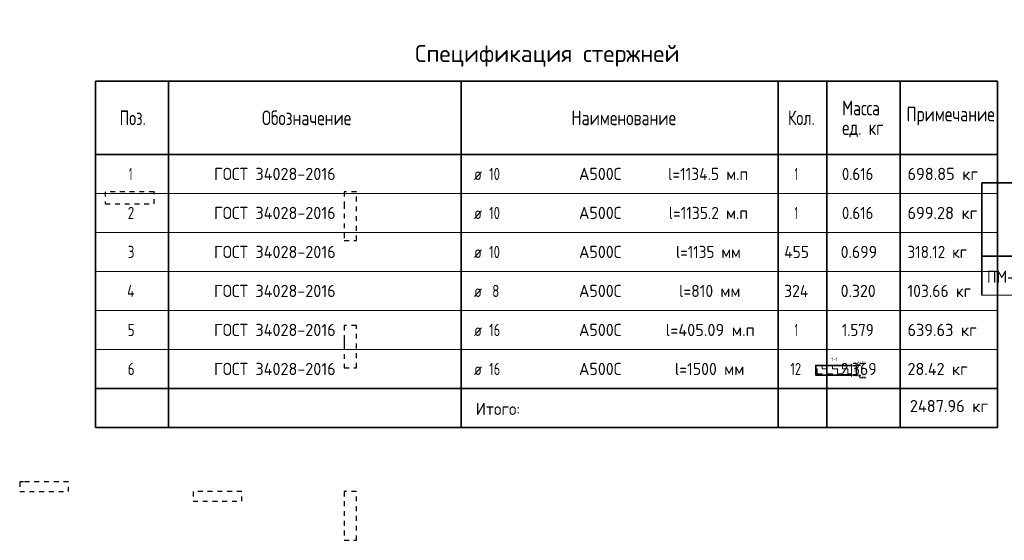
# Model space of a CAD drawing. Header units: metres. Extents: x -38 to 106, y -15 to 20.
# Tile 35 of 40: x 55 to 75, y 10 to 20. Entities that reach past the tile are written whole.
import ezdxf

# ---------------------------------------------------------------- set-up
doc = ezdxf.new("R2010")
doc.units = ezdxf.units.M
doc.header["$PDMODE"] = 65
doc.linetypes.add('______2', pattern=[0.0405, 0.03, -0.0105])
for name, color, linetype, lineweight in [('XR$3$STANDARD_1', 7, 'Continuous', 25), ('XR$4$Текст_ примечание', 7, 'Continuous', 13), ('XR$6$STANDARD_1', 7, 'Continuous', 25), ('XR$6$Размерная линия_ общее', 7, 'Continuous', 13)]:
    doc.layers.add(name, color=color, linetype=linetype, lineweight=lineweight)
doc.layers.add('XR$7$Стена_ бетон несущ.', color=7, linetype='Continuous', lineweight=70, true_color=0xb4b496)
doc.styles.add('ISOCPEUR', font='txt')
doc.dimstyles.new('DIMSTYLE_10', dxfattribs={"dimtxt": 0.033, "dimasz": 0.0375, "dimexe": 0, "dimexo": 0, "dimgap": 0.0165, "dimtad": 2, "dimdec": 0, "dimlfac": 1000, "dimrnd": 1, "dimzin": 12, "dimdsep": 46, "dimtxsty": 'ISOCPEUR', "dimblk1": 'ALL_ML_STRICH', "dimblk2": 'ALL_ML_STRICH', "dimsah": 1, "dimcen": 0, "dimclrd": 7, "dimclre": 256, "dimclrt": 7, "dimadec": 0, "dimazin": 0, "dimtfac": 1, "dimtdec": 0, "dimtix": 1, "dimtmove": 2, "dimatfit": 3, "dimfxl": 0, "dimtzin": 0, "dimlwd": 0, "dimlwe": -3, "dimarcsym": 0})

# ---------------------------------------------------------------- blocks, each defined once
blk = doc.blocks.new('ЭЛЕМЕНТ_УЗОРА_2')
at = {"layer": 'XR$6$STANDARD_1', "color": 7, "linetype": 'Continuous', "lineweight": 13, "transparency": 33554687}
blk.add_line((72.005, 12.857), (72.005, 12.857), dxfattribs=at)
blk.add_lwpolyline([(72.005, 13.117), (72.005, 12.99), (72.015, 12.987), (71.995, 12.982), (72.005, 12.977), (72.005, 12.857)], dxfattribs=at)
blk = doc.blocks.new('ALL_ML_STRICH')
at = {"color": 0, "linetype": 'ByBlock', "lineweight": -2}
for p, q in [((-1, 0), (0.5, 0)), ((-0.3, -0.3), (0.3, 0.3)), ((0, -0.5), (0, 0.5))]:
    blk.add_line(p, q, dxfattribs=at)
blk = doc.blocks.new('*D152')
at = {"layer": 'DEFPOINTS', "color": 7, "linetype": 'Continuous', "lineweight": 13, "transparency": 33554687}
for p in [(72.005, 13.087), (72.098, 13.087), (72.005, 12.887)]:
    blk.add_point(p, dxfattribs=at)
at = {"layer": 'XR$6$Размерная линия_ общее', "color": 253, "linetype": 'Continuous', "lineweight": -2, "true_color": 0xa0a0a0, "transparency": 33554687}
for p, q in [((72.025, 13.087), (72.098, 13.087)), ((72.025, 12.887), (72.098, 12.887))]:
    blk.add_line(p, q, dxfattribs=at)
at = {"layer": 'XR$6$Размерная линия_ общее', "color": 7, "linetype": 'Continuous', "lineweight": -2, "transparency": 33554687}
blk.add_line((72.098, 13.087), (72.098, 12.887), dxfattribs=at)
at = {"layer": 'XR$6$Размерная линия_ общее', "color": 7, "linetype": 'Continuous', "lineweight": 13, "transparency": 33554687, "xscale": 0.0375, "yscale": 0.0375, "zscale": 0.0375}
for p, rotation in [((72.098, 13.087), 90), ((72.098, 12.887), 270)]:
    blk.add_blockref('ALL_ML_STRICH', p, dxfattribs=dict(at, rotation=rotation))
at = {"layer": 'XR$6$Размерная линия_ общее', "color": 7, "linetype": 'Continuous', "lineweight": 13, "transparency": 33554687, "insert": (72.076, 12.989), "char_height": 0.033, "width": 0.099, "attachment_point": 5, "rotation": 90, "style": 'ISOCPEUR'}
blk.add_mtext('\\A1;{200}', dxfattribs=at)
blk = doc.blocks.new('СЛОЖНЫЙ_ОБЪЕКТ_17')
at = {"layer": 'XR$6$STANDARD_1', "color": 7, "linetype": 'Continuous', "lineweight": 13, "transparency": 33554687}
blk.add_line((72.19, 13.087), (72.124, 13.087), dxfattribs=at)
blk.add_lwpolyline([(72.17, 13.087), (72.17, 13.127), (72.293, 13.127)], dxfattribs=at)
at = {"layer": 'XR$6$STANDARD_1', "color": 7, "linetype": 'Continuous', "lineweight": 35, "transparency": 33554687}
blk.add_lwpolyline([(72.158, 13.099), (72.17, 13.087), (72.183, 13.099)], dxfattribs=at)
blk = doc.blocks.new('СЛОЖНЫЙ_ОБЪЕКТ_18')
at = {"layer": 'XR$6$STANDARD_1', "color": 7, "linetype": 'Continuous', "lineweight": 13, "transparency": 33554687}
blk.add_line((72.19, 12.887), (72.124, 12.887), dxfattribs=at)
at = {"layer": 'XR$6$STANDARD_1', "color": 7, "linetype": 'Continuous', "lineweight": 35, "transparency": 33554687}
blk.add_lwpolyline([(72.158, 12.875), (72.17, 12.887), (72.183, 12.875)], dxfattribs=at)
at = {"layer": 'XR$6$STANDARD_1', "color": 7, "linetype": 'Continuous', "lineweight": 13, "transparency": 33554687}
blk.add_lwpolyline([(72.17, 12.887), (72.17, 12.833), (72.293, 12.833)], dxfattribs=at)

msp = doc.modelspace()

# ---------------------------------------------------------------- hatches: boundary and pattern name
at = {"layer": 'XR$6$STANDARD_1', "linetype": 'Continuous', "lineweight": 13, "transparency": 33554687}
h = msp.add_hatch(dxfattribs=at)
h.set_pattern_fill('____', scale=0.105, style=0, pattern_type=2)
h.set_pattern_definition([(0, (0.21, 0.21), (0.105, 0.105), [0.105, -0.105]), (90, (0.21, 0.21), (-0.105, 0.105), [0.105, -0.105])])
h.paths.add_polyline_path([(71.2696, 13.0873), (71.2696, 12.8873), (72.0051, 12.8873), (72.0051, 13.0873)], flags=0)

# ---------------------------------------------------------------- linework, layer by layer
at = {"layer": 'XR$3$STANDARD_1', "color": 7, "linetype": 'Continuous', "lineweight": 35, "transparency": 33554687}
for p, q in [((74.6769, 16.8299), (93.1769, 16.8299)), ((74.6769, 16.8299), (74.6769, 15.3299)), ((74.6769, 15.3299), (74.6769, 16.8299)), ((93.1769, 15.3299), (74.6769, 15.3299)), ((74.6769, 15.3299), (74.6769, 14.5299))]:
    msp.add_line(p, q, dxfattribs=at)
at = {"layer": 'XR$3$STANDARD_1', "color": 7, "linetype": 'Continuous', "lineweight": 13, "transparency": 33554687}
msp.add_line((74.6769, 14.5299), (93.1769, 14.5299), dxfattribs=at)
at = {"layer": 'XR$4$Текст_ примечание', "color": 7, "linetype": 'Continuous', "lineweight": 35, "transparency": 33554687}
for p, q in [((74.9982, 18.9147), (56.4982, 18.9147)), ((56.4982, 18.9147), (56.4982, 17.4147)), ((57.9982, 18.9147), (57.9982, 17.4147)), ((63.9982, 18.9147), (63.9982, 17.4147)), ((70.4982, 18.9147), (70.4982, 17.4147)), ((71.4982, 18.9147), (71.4982, 17.4147)), ((72.9982, 18.9147), (72.9982, 17.4147)), ((74.9982, 18.9147), (74.9982, 17.4147)), ((74.9982, 17.4147), (56.4982, 17.4147)), ((56.4982, 17.4147), (56.4982, 16.6147)), ((57.9982, 17.4147), (57.9982, 16.6147)), ((63.9982, 17.4147), (63.9982, 16.6147)), ((70.4982, 17.4147), (70.4982, 16.6147)), ((71.4982, 17.4147), (71.4982, 16.6147)), ((72.9982, 17.4147), (72.9982, 16.6147)), ((74.9982, 17.4147), (74.9982, 16.6147)), ((56.4982, 16.6147), (56.4982, 15.8147)), ((57.9982, 16.6147), (57.9982, 15.8147)), ((63.9982, 16.6147), (63.9982, 15.8147)), ((70.4982, 16.6147), (70.4982, 15.8147)), ((71.4982, 16.6147), (71.4982, 15.8147)), ((72.9982, 16.6147), (72.9982, 15.8147)), ((74.9982, 16.6147), (74.9982, 15.8147)), ((56.4982, 15.8147), (56.4982, 15.0147)), ((57.9982, 15.8147), (57.9982, 15.0147)), ((63.9982, 15.8147), (63.9982, 15.0147)), ((70.4982, 15.8147), (70.4982, 15.0147)), ((71.4982, 15.8147), (71.4982, 15.0147)), ((72.9982, 15.8147), (72.9982, 15.0147)), ((74.9982, 15.8147), (74.9982, 15.0147)), ((56.4982, 15.0147), (56.4982, 14.2147)), ((57.9982, 15.0147), (57.9982, 14.2147)), ((63.9982, 15.0147), (63.9982, 14.2147)), ((70.4982, 15.0147), (70.4982, 14.2147)), ((71.4982, 15.0147), (71.4982, 14.2147)), ((72.9982, 15.0147), (72.9982, 14.2147)), ((74.9982, 15.0147), (74.9982, 14.2147)), ((56.4982, 14.2147), (56.4982, 13.4147)), ((57.9982, 14.2147), (57.9982, 13.4147)), ((63.9982, 14.2147), (63.9982, 13.4147)), ((70.4982, 14.2147), (70.4982, 13.4147)), ((71.4982, 14.2147), (71.4982, 13.4147)), ((72.9982, 14.2147), (72.9982, 13.4147)), ((74.9982, 14.2147), (74.9982, 13.4147)), ((56.4982, 13.4147), (56.4982, 12.6147)), ((57.9982, 13.4147), (57.9982, 12.6147)), ((63.9982, 13.4147), (63.9982, 12.6147)), ((70.4982, 13.4147), (70.4982, 12.6147)), ((71.4982, 13.4147), (71.4982, 12.6147)), ((72.9982, 13.4147), (72.9982, 12.6147)), ((74.9982, 13.4147), (74.9982, 12.6147)), ((56.4982, 12.6147), (56.4982, 11.8147)), ((56.4982, 12.6147), (74.9982, 12.6147)), ((57.9982, 12.6147), (57.9982, 11.8147)), ((63.9982, 12.6147), (63.9982, 11.8147)), ((70.4982, 12.6147), (70.4982, 11.8147)), ((71.4982, 12.6147), (71.4982, 11.8147)), ((72.9982, 12.6147), (72.9982, 11.8147)), ((74.9982, 11.8147), (74.9982, 12.6147)), ((56.4982, 11.8147), (74.9982, 11.8147))]:
    msp.add_line(p, q, dxfattribs=at)
at = {"layer": 'XR$4$Текст_ примечание', "color": 7, "linetype": 'Continuous', "lineweight": 13, "transparency": 33554687}
for p, q in [((74.9982, 16.6147), (56.4982, 16.6147)), ((74.9982, 15.8147), (56.4982, 15.8147)), ((74.9982, 15.0147), (56.4982, 15.0147)), ((74.9982, 14.2147), (56.4982, 14.2147)), ((74.9982, 13.4147), (56.4982, 13.4147)), ((74.9982, 12.6147), (56.4982, 12.6147))]:
    msp.add_line(p, q, dxfattribs=at)
at = {"layer": 'XR$6$STANDARD_1', "color": 7, "linetype": 'Continuous', "lineweight": 35, "transparency": 33554687}
msp.add_lwpolyline([(72.0051, 13.0873), (71.2696, 13.0873), (71.2696, 12.8873), (72.0051, 12.8873)], dxfattribs=at)
at = {"layer": 'XR$7$Стена_ бетон несущ.', "color": 253, "linetype": '______2', "lineweight": -3, "true_color": 0xa0a0a0, "transparency": 33554687}
for p, q in [((57.7, 16.65), (56.7, 16.65)), ((56.7, 16.65), (56.7, 16.4)), ((57.7, 16.4), (57.7, 16.65)), ((61.6, 16.65), (61.6, 16.4)), ((61.85, 16.65), (61.6, 16.65)), ((61.85, 15.65), (61.85, 16.65)), ((56.7, 16.4), (57.7, 16.4)), ((61.6, 16.4), (61.6, 15.65)), ((61.6, 15.65), (61.85, 15.65)), ((61.6, 13.9049), (61.6, 13.6)), ((61.85, 13.9049), (61.6, 13.9049)), ((61.85, 13.0371), (61.85, 13.9049)), ((61.6, 13.6), (61.6, 13.52)), ((61.6, 13.52), (61.6, 13.0371)), ((61.6, 13.0371), (61.85, 13.0371)), ((55.025, 10.7), (54.945, 10.7)), ((54.945, 10.7), (54.945, 10.5)), ((54.945, 10.5), (55.945, 10.5)), ((55.945, 10.7), (55.025, 10.7)), ((55.945, 10.5), (55.945, 10.7)), ((59.4996, 10.5), (58.4996, 10.5)), ((58.4996, 10.5), (58.4996, 10.3)), ((59.4996, 10.3), (59.4996, 10.5)), ((61.6, 10.5), (61.6, 10.3)), ((61.85, 10.5), (61.6, 10.5)), ((61.85, 9.5), (61.85, 10.5)), ((58.4996, 10.3), (59.4996, 10.3)), ((61.6, 10.3), (61.6, 9.5)), ((61.6, 9.5), (61.85, 9.5))]:
    msp.add_line(p, q, dxfattribs=at)

# ---------------------------------------------------------------- block references
at = {"layer": 'XR$6$STANDARD_1', "color": 7, "linetype": 'Continuous', "lineweight": 35, "transparency": 33554687}
for name in ['СЛОЖНЫЙ_ОБЪЕКТ_17', 'СЛОЖНЫЙ_ОБЪЕКТ_18']:
    msp.add_blockref(name, (0, 0), dxfattribs=at)
at = {"layer": 'XR$6$STANDARD_1', "color": 7, "linetype": 'Continuous', "lineweight": 13, "transparency": 33554687}
msp.add_blockref('ЭЛЕМЕНТ_УЗОРА_2', (0, 0), dxfattribs=at)

# ---------------------------------------------------------------- texts
at = {"layer": 'XR$3$STANDARD_1', "color": 7, "linetype": 'Continuous', "lineweight": 13, "transparency": 33554687, "insert": (74.7825, 14.78), "char_height": 0.25, "width": 0.834528, "attachment_point": 7, "style": 'ISOCPEUR'}
msp.add_mtext('\\W0.88;ПМ-1', dxfattribs=at)
at = {"layer": 'XR$4$Текст_ примечание', "color": 7, "linetype": 'Continuous', "lineweight": 35, "transparency": 33554687, "attachment_point": 7, "style": 'ISOCPEUR'}
for s, insert, char_height, width in [('\\W0.99;Спецификация стержней', (63.0532, 19.2147), 0.35, 5.559674), ('\\W0.76;Масса', (71.8109, 18.217), 0.3, 1.001696), ('\\W0.74;Поз.', (56.9946, 18.0147), 0.3, 0.698388), ('\\W0.78;Обозначение', (59.9139, 18.0147), 0.3, 1.999529), ('\\W0.78;Наименование', (66.2595, 18.0147), 0.3, 2.22783), ('\\W0.74;Кол.', (70.7015, 18.0147), 0.3, 0.710583), ('\\W0.78;Примечание', (73.129, 18.0117), 0.3, 1.867518), ('\\W0.76;ед. кг', (71.8109, 17.767), 0.3, 1.001193), ('\\W0.56;1', (57.1857, 16.8897), 0.25, 0.194444), ('\\W0.96;ГОСТ 34028-2016', (58.929, 16.8897), 0.25, 2.743715), ('\\W0.82;ø', (64.2601, 16.8897), 0.25, 0.327205), ('\\W0.75;10', (64.5709, 16.8897), 0.25, 0.393567), ('\\W0.95;А500С', (66.4142, 16.8897), 0.25, 1.042909), ('\\W0.92;l=1134.5 м.п', (68.2407, 16.8897), 0.25, 1.864143), ('\\W0.56;1', (70.8357, 16.8897), 0.25, 0.194444), ('\\W0.88;0.616', (71.8057, 16.8897), 0.25, 0.834261), ('\\W0.97;698.85 кг', (73.1507, 16.8897), 0.25, 1.569728), ('\\W0.92;l=1135.2 м.п', (68.2532, 16.0897), 0.25, 1.838961), ('\\W0.78;2', (57.1607, 16.0897), 0.25, 0.272006), ('\\W0.96;ГОСТ 34028-2016', (58.929, 16.0897), 0.25, 2.743715), ('\\W0.82;ø', (64.2601, 16.0897), 0.25, 0.327205), ('\\W0.75;10', (64.5709, 16.0897), 0.25, 0.393567), ('\\W0.95;А500С', (66.4142, 16.0897), 0.25, 1.042909), ('\\W0.56;1', (70.8357, 16.0897), 0.25, 0.194444), ('\\W0.88;0.616', (71.8057, 16.0897), 0.25, 0.834261), ('\\W0.97;699.28 кг', (73.1507, 16.0897), 0.25, 1.569728), ('\\W0.90;l=1135 мм', (68.4032, 15.2897), 0.25, 1.537444), ('\\W0.78;3', (57.1607, 15.2897), 0.25, 0.272006), ('\\W0.96;ГОСТ 34028-2016', (58.929, 15.2897), 0.25, 2.743715), ('\\W0.82;ø', (64.2601, 15.2897), 0.25, 0.327205), ('\\W0.75;10', (64.5709, 15.2897), 0.25, 0.393567), ('\\W0.95;А500С', (66.4142, 15.2897), 0.25, 1.042909), ('\\W0.92;455', (70.6232, 15.2897), 0.25, 0.664135), ('\\W0.94;0.699', (71.7807, 15.2897), 0.25, 0.891677), ('\\W0.90;318.12 кг', (73.1507, 15.2897), 0.25, 1.461696), ('\\W0.80;4', (57.1482, 14.4897), 0.25, 0.299861), ('\\W0.96;ГОСТ 34028-2016', (58.929, 14.4897), 0.25, 2.743715), ('\\W0.78;8', (64.6334, 14.4897), 0.25, 0.272006), ('\\W0.95;А500С', (66.4142, 14.4897), 0.25, 1.042909), ('\\W0.93;l=810 мм', (68.4657, 14.4897), 0.25, 1.415415), ('\\W0.92;324', (70.6232, 14.4897), 0.25, 0.664135), ('\\W0.94;0.320', (71.7807, 14.4897), 0.25, 0.891677), ('\\W0.93;103.66 кг', (73.1507, 14.4897), 0.25, 1.515712), ('\\W0.82;ø', (64.2601, 14.4897), 0.25, 0.327205), ('\\W0.78;5', (57.1607, 13.6897), 0.25, 0.272006), ('\\W0.96;ГОСТ 34028-2016', (58.929, 13.6897), 0.25, 2.743715), ('\\W0.75;16', (64.5709, 13.6897), 0.25, 0.393567), ('\\W0.95;А500С', (66.4142, 13.6897), 0.25, 1.042909), ('\\W0.97;l=405.09 м.п', (68.1907, 13.6897), 0.25, 1.970425), ('\\W0.56;1', (70.8357, 13.6897), 0.25, 0.194444), ('\\W0.88;1.579', (71.8057, 13.6897), 0.25, 0.834261), ('\\W0.97;639.63 кг', (73.1507, 13.6897), 0.25, 1.569728), ('\\W0.82;ø', (64.2601, 13.6897), 0.25, 0.327205), ('\\W0.78;6', (57.1607, 12.8897), 0.25, 0.272006), ('\\W0.96;ГОСТ 34028-2016', (58.929, 12.8897), 0.25, 2.743715), ('\\W0.75;16', (64.5709, 12.8897), 0.25, 0.393567), ('\\W0.95;А500С', (66.4142, 12.8897), 0.25, 1.042909), ('\\W0.94;l=1500 мм', (68.3782, 12.8897), 0.25, 1.591262), ('\\W0.75;12', (70.7482, 12.8897), 0.25, 0.393567), ('\\W0.94;2.369', (71.7807, 12.8897), 0.25, 0.891677), ('\\W0.96;28.42 кг', (73.1507, 12.8897), 0.25, 1.419458), ('\\W0.82;ø', (64.2601, 12.8897), 0.25, 0.327205), ('\\W0.95;Итого:', (64.2978, 12.0709), 0.25, 1.143461), ('\\W0.97;2487.96 кг', (73.1978, 12.1288), 0.25, 1.770128)]:
    msp.add_mtext(s, dxfattribs=dict(at, insert=insert, char_height=char_height, width=width))
at = {"layer": 'XR$6$STANDARD_1', "color": 7, "linetype": 'Continuous', "lineweight": 50, "transparency": 33554687, "insert": (71.6518, 13.2127), "char_height": 0.0675, "width": 0.139696, "attachment_point": 5, "style": 'ISOCPEUR'}
msp.add_mtext('\\A1;{\\fISOCPEUR|i0|b0;\\H0.067500;\\W1.000000;\\C7;1-1}\\P', dxfattribs=at)
at = {"layer": 'XR$6$STANDARD_1', "color": 7, "linetype": 'Continuous', "lineweight": 13, "transparency": 33554687, "char_height": 0.0375, "attachment_point": 9, "style": 'ISOCPEUR'}
for s, insert, width in [('\\A1;{\\fISOCPEUR|i0|b0;\\H0.037500;\\W1.000000;\\C7;+47.320}\\P', (72.2928, 13.1365), 0.190469), ('\\A1;{\\fISOCPEUR|i0|b0;\\H0.037500;\\W1.000000;\\C7;+47.120}\\P', (72.2928, 12.8425), 0.182188)]:
    msp.add_mtext(s, dxfattribs=dict(at, insert=insert, width=width))

# ---------------------------------------------------------------- dimensions: what is measured, and where the dimension line sits
at = {"layer": 'XR$6$Размерная линия_ общее', "color": 7, "linetype": 'Continuous', "lineweight": 13, "transparency": 33554687}
dim = msp.add_linear_dim(base=(72.0975, 12.8873), p1=(72.0251, 13.0873), p2=(72.0251, 12.8873), angle=270, dimstyle='DIMSTYLE_10', override={"dimpost": '<>', "dimclrd": 7, "dimclre": 253, "dimclrt": 7, "dimlwd": 0, "dimlwe": 65533}, dxfattribs=at)
dim.commit()
dim.dimension.update_dxf_attribs({"geometry": '*D152', "text_midpoint": (72.076, 12.9889), "dimtype": 160})

doc.saveas('drawing.dxf')
